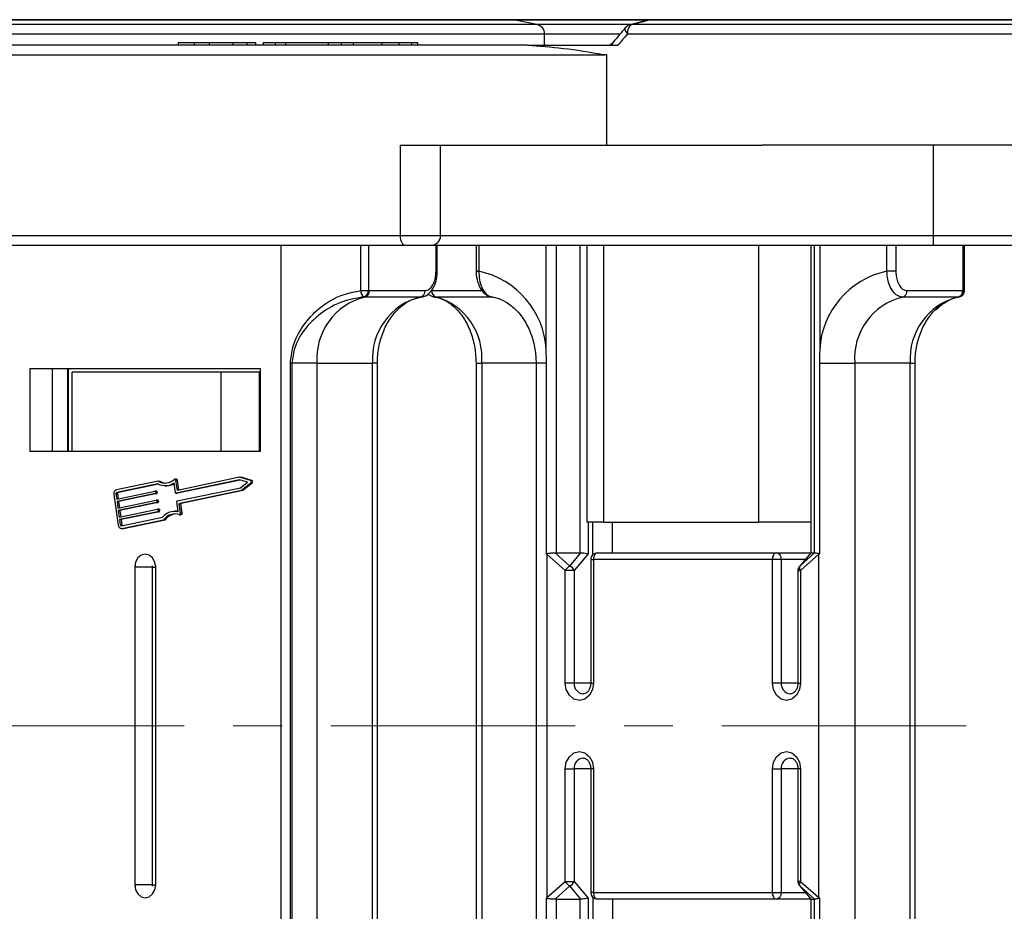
# Model space of a CAD drawing. Header units: millimetres. Extents: x -1055 to 1009, y -247 to 1211.
# Tile 8 of 51: x -221 to -144, y 181 to 251. Entities that reach past the tile are written whole.
import ezdxf

# ---------------------------------------------------------------- set-up
doc = ezdxf.new("R2010")
doc.units = ezdxf.units.MM
doc.linetypes.add('CENTERX2', pattern=[20.32, 12.7, -2.54, 2.54, -2.54])

msp = doc.modelspace()

# ---------------------------------------------------------------- linework, layer by layer
at = {"color": 8, "linetype": 'Continuous', "lineweight": 25}
for p, q in [((-262.423, 250.512), (-182.451, 250.512)), ((-182.451, 250.512), (-171.941, 250.512)), ((-171.872, 250.512), (-108.186, 250.512)), ((-180.627, 250.147), (-264.285, 250.147)), ((-173.35, 250.147), (-180.627, 250.147)), ((-106.362, 250.147), (-173.238, 250.147)), ((-264.844, 249.412), (-180.024, 249.412)), ((-180.024, 249.412), (-174.199, 249.412)), ((-173.564, 249.412), (-105.759, 249.412)), ((-188.138, 233.677), (-191.294, 233.677)), ((-149.717, 233.677), (-188.138, 233.677)), ((-188.398, 230.896), (-188.49, 230.896)), ((-185.148, 230.896), (-185.359, 230.896)), ((-188.835, 229.387), (-184.895, 229.387)), ((-184.13, 228.891), (-188.493, 228.891)), ((-147.374, 229.39), (-147.282, 229.39)), ((-193.068, 223.731), (-193.436, 223.731)), ((-185.37, 223.731), (-184.931, 223.731)), ((-180.688, 223.731), (-184.931, 223.731)), ((-179.882, 223.731), (-180.688, 223.731)), ((-151.508, 223.731), (-151.14, 223.731)), ((-176.622, 211.327), (-176.622, 208.857)), ((-176.425, 208.427), (-176.215, 208.427)), ((-159.689, 208.427), (-161.567, 208.427)), ((-160.272, 207.55), (-160.062, 207.55)), ((-176.425, 198.777), (-177.72, 198.777)), ((-176.425, 198.777), (-176.215, 198.777)), ((-160.272, 198.777), (-161.567, 198.777)), ((-160.272, 198.777), (-160.062, 198.777)), ((-176.425, 192.077), (-177.72, 192.077)), ((-176.215, 192.077), (-176.425, 192.077)), ((-160.272, 192.077), (-161.567, 192.077)), ((-160.062, 192.077), (-160.272, 192.077)), ((-160.062, 183.304), (-160.272, 183.304)), ((-176.622, 181.996), (-176.622, 179.527)), ((-176.215, 182.427), (-176.425, 182.427)), ((-161.567, 182.427), (-159.689, 182.427))]:
    msp.add_line(p, q, dxfattribs=at)
at = {"color": 7, "linetype": 'Continuous', "lineweight": 25}
for p, q in [((-182.598, 250.527), (-262.287, 250.527)), ((-171.794, 250.527), (-182.598, 250.527)), ((-180.627, 250.147), (-182.451, 250.512)), ((-171.992, 250.493), (-173.356, 250.13)), ((-108.333, 250.527), (-171.794, 250.527)), ((-180.024, 248.527), (-180.024, 249.412)), ((-181.37, 248.527), (-232.92, 248.527)), ((-208.602, 248.752), (-208.602, 248.527)), ((-207.354, 248.727), (-207.354, 248.527)), ((-206.186, 248.727), (-206.186, 248.527)), ((-204.339, 248.727), (-204.339, 248.527)), ((-203.238, 248.727), (-203.238, 248.527)), ((-202.552, 248.527), (-202.552, 248.752)), ((-201.982, 248.727), (-201.982, 248.527)), ((-201.041, 248.727), (-201.982, 248.727)), ((-201.041, 248.727), (-201.041, 248.527)), ((-200.225, 248.727), (-201.041, 248.727)), ((-200.225, 248.727), (-200.225, 248.527)), ((-196.899, 248.727), (-200.225, 248.727)), ((-196.899, 248.727), (-196.899, 248.527)), ((-195.895, 248.727), (-196.899, 248.727)), ((-195.895, 248.727), (-195.895, 248.527)), ((-194.953, 248.727), (-195.895, 248.727)), ((-194.953, 248.727), (-194.953, 248.527)), ((-192.708, 248.727), (-194.953, 248.727)), ((-192.708, 248.727), (-192.708, 248.527)), ((-191.394, 248.727), (-191.394, 248.527)), ((-191.385, 248.727), (-191.385, 248.527)), ((-190.399, 248.727), (-191.385, 248.727)), ((-190.399, 248.727), (-190.399, 248.527)), ((-189.917, 248.527), (-189.917, 248.752)), ((-181.37, 248.527), (-174.317, 248.527)), ((-233.354, 247.777), (-175.458, 247.777)), ((-175.205, 247.809), (-175.205, 240.727)), ((-191.294, 240.727), (-191.294, 233.677)), ((-191.294, 240.727), (-175.205, 240.727)), ((-188.138, 233.677), (-188.138, 240.727)), ((-175.205, 240.727), (-163.091, 240.727)), ((-149.717, 240.727), (-163.091, 240.727)), ((-149.717, 240.727), (-149.717, 233.677)), ((-129.995, 240.727), (-149.717, 240.727)), ((-191.294, 233.677), (-249.444, 233.677)), ((-78.44, 233.677), (-149.717, 233.677)), ((-149.717, 233.677), (-149.717, 232.927)), ((-249.01, 232.927), (-190.861, 232.927)), ((-200.562, 182.927), (-200.562, 232.927)), ((-194.355, 229.39), (-194.355, 232.927)), ((-193.75, 232.927), (-193.75, 229.39)), ((-190.861, 232.927), (-188.888, 232.927)), ((-188.888, 232.927), (-149.717, 232.927)), ((-188.49, 230.896), (-188.49, 232.927)), ((-188.398, 230.896), (-188.398, 232.927)), ((-185.359, 232.927), (-185.359, 230.896)), ((-185.148, 232.927), (-185.148, 230.896)), ((-179.908, 224.785), (-179.908, 232.927)), ((-179.136, 232.927), (-179.136, 208.927)), ((-177.244, 208.927), (-177.244, 232.927)), ((-176.735, 232.927), (-176.735, 211.327)), ((-175.421, 232.927), (-175.421, 211.327)), ((-163.347, 232.927), (-163.347, 211.327)), ((-159.266, 232.927), (-159.266, 208.925)), ((-159.256, 232.927), (-159.256, 208.927)), ((-158.982, 208.927), (-158.982, 232.927)), ((-158.571, 232.927), (-158.571, 224.785)), ((-153.331, 230.896), (-153.331, 232.927)), ((-152.634, 232.927), (-152.634, 230.896)), ((-149.717, 232.927), (-78.44, 232.927)), ((-147.374, 229.39), (-147.374, 232.927)), ((-147.282, 229.39), (-147.282, 232.927)), ((-185.359, 230.896), (-185.266, 230.896)), ((-185.354, 230.897), (-185.356, 230.845)), ((-152.634, 230.896), (-153.331, 230.896)), ((-194.355, 229.39), (-193.75, 229.39)), ((-194.052, 228.891), (-194.126, 228.895)), ((-189.715, 228.891), (-194.052, 228.891)), ((-193.75, 229.39), (-193.695, 229.387)), ((-193.695, 229.387), (-189.357, 229.387)), ((-147.787, 228.891), (-152.124, 228.891)), ((-151.767, 229.387), (-147.429, 229.387)), ((-147.713, 228.895), (-147.787, 228.891)), ((-147.429, 229.387), (-147.374, 229.39)), ((-199.844, 182.927), (-199.844, 223.731)), ((-199.844, 223.731), (-199.727, 223.731)), ((-197.774, 223.731), (-199.727, 223.731)), ((-199.727, 223.731), (-199.727, 182.927)), ((-197.774, 223.731), (-193.436, 223.731)), ((-197.774, 223.731), (-197.774, 182.927)), ((-193.436, 182.927), (-193.436, 223.731)), ((-193.068, 182.927), (-193.068, 223.731)), ((-185.37, 223.731), (-185.37, 182.927)), ((-184.931, 223.731), (-184.931, 182.927)), ((-180.688, 223.731), (-180.688, 182.927)), ((-179.882, 208.844), (-179.882, 223.731)), ((-158.597, 223.731), (-155.846, 223.731)), ((-158.597, 223.731), (-158.597, 208.844)), ((-151.508, 223.731), (-155.846, 223.731)), ((-155.846, 223.731), (-155.846, 182.927)), ((-151.508, 182.927), (-151.508, 223.731)), ((-151.14, 182.927), (-151.14, 223.731)), ((-220.141, 223.327), (-202.194, 223.327)), ((-220.141, 216.827), (-220.141, 223.327)), ((-218.406, 216.827), (-218.406, 223.327)), ((-217.241, 223.327), (-217.241, 216.827)), ((-217.183, 223.327), (-217.183, 216.827)), ((-216.862, 216.827), (-216.862, 223.027)), ((-205.246, 223.027), (-216.862, 223.027)), ((-205.246, 216.827), (-205.246, 223.027)), ((-202.253, 223.027), (-205.246, 223.027)), ((-202.253, 216.827), (-202.253, 223.027)), ((-202.194, 223.327), (-202.194, 216.827)), ((-202.194, 216.827), (-220.141, 216.827)), ((-210.156, 214.532), (-213.408, 213.851)), ((-210.179, 214.32), (-213.38, 213.65)), ((-210.146, 214.303), (-213.264, 213.65)), ((-210.156, 214.532), (-210.04, 214.532)), ((-208.804, 213.625), (-208.912, 214.402)), ((-208.735, 214.673), (-208.851, 214.673)), ((-208.661, 213.81), (-208.769, 214.588)), ((-208.769, 214.588), (-208.653, 214.588)), ((-203.816, 214.618), (-208.756, 213.584)), ((-203.811, 214.826), (-208.661, 213.81)), ((-208.548, 213.834), (-208.653, 214.588)), ((-203.767, 214.604), (-208.64, 213.584)), ((-203.195, 214.438), (-203.816, 214.618)), ((-202.966, 214.581), (-203.811, 214.826)), ((-203.811, 214.826), (-203.695, 214.826)), ((-203.732, 214.015), (-203.195, 214.438)), ((-202.851, 214.581), (-203.695, 214.826)), ((-203.671, 213.821), (-202.94, 214.396)), ((-203.555, 213.821), (-202.825, 214.396)), ((-202.966, 214.581), (-202.851, 214.581)), ((-202.94, 214.396), (-202.825, 214.396)), ((-213.612, 213.498), (-213.276, 211.086)), ((-213.448, 213.532), (-213.392, 213.13)), ((-213.448, 213.532), (-213.332, 213.532)), ((-213.392, 213.13), (-210.42, 213.752)), ((-213.38, 213.65), (-213.264, 213.65)), ((-210.392, 213.551), (-213.364, 212.929)), ((-213.332, 213.532), (-213.279, 213.154)), ((-210.276, 213.551), (-213.248, 212.929)), ((-210.297, 213.753), (-210.413, 213.753)), ((-210.392, 213.551), (-210.276, 213.551)), ((-210.372, 213.711), (-210.358, 213.61)), ((-210.372, 213.711), (-210.256, 213.711)), ((-210.358, 213.61), (-210.242, 213.61)), ((-210.256, 213.711), (-210.242, 213.61)), ((-209.612, 214.173), (-209.496, 214.173)), ((-208.763, 213.583), (-208.647, 213.583)), ((-208.756, 213.584), (-208.64, 213.584)), ((-208.672, 212.981), (-203.732, 214.015)), ((-208.64, 213.584), (-208.647, 213.583)), ((-208.48, 212.814), (-203.671, 213.821)), ((-208.364, 212.814), (-203.555, 213.821)), ((-203.671, 213.821), (-203.555, 213.821)), ((-213.364, 212.929), (-213.294, 212.427)), ((-213.364, 212.929), (-213.248, 212.929)), ((-213.294, 212.427), (-210.322, 213.049)), ((-210.294, 212.848), (-213.266, 212.226)), ((-213.248, 212.929), (-213.181, 212.45)), ((-210.178, 212.848), (-213.15, 212.226)), ((-210.199, 213.05), (-210.315, 213.05)), ((-210.294, 212.848), (-210.178, 212.848)), ((-210.274, 213.007), (-210.26, 212.907)), ((-210.274, 213.007), (-210.158, 213.007)), ((-210.26, 212.907), (-210.144, 212.907)), ((-210.158, 213.007), (-210.144, 212.907)), ((-208.597, 212.145), (-208.706, 212.922)), ((-208.412, 212.028), (-208.514, 212.755)), ((-208.514, 212.755), (-208.398, 212.755)), ((-208.48, 212.814), (-208.364, 212.814)), ((-208.297, 212.028), (-208.398, 212.755)), ((-213.266, 212.226), (-213.196, 211.723)), ((-213.266, 212.226), (-213.15, 212.226)), ((-213.196, 211.723), (-210.224, 212.345)), ((-210.196, 212.144), (-213.168, 211.522)), ((-213.15, 212.226), (-213.083, 211.747)), ((-210.08, 212.144), (-213.052, 211.522)), ((-210.101, 212.346), (-210.217, 212.346)), ((-210.196, 212.144), (-210.08, 212.144)), ((-210.176, 212.304), (-210.162, 212.203)), ((-210.176, 212.304), (-210.06, 212.304)), ((-210.162, 212.203), (-210.046, 212.203)), ((-210.06, 212.304), (-210.046, 212.203)), ((-208.738, 212.174), (-208.854, 212.174)), ((-208.412, 212.028), (-208.297, 212.028)), ((-213.168, 211.522), (-213.112, 211.12)), ((-213.168, 211.522), (-213.052, 211.522)), ((-213.052, 211.522), (-212.996, 211.12)), ((-213.016, 211.037), (-209.815, 211.707)), ((-212.988, 210.836), (-209.736, 211.517)), ((-212.872, 210.836), (-209.62, 211.517)), ((-209.736, 211.517), (-209.62, 211.517)), ((-208.494, 211.909), (-208.379, 211.909)), ((-175.421, 211.327), (-176.735, 211.327)), ((-176.274, 208.785), (-176.274, 211.327)), ((-175.421, 211.327), (-163.347, 211.327)), ((-174.725, 208.927), (-174.725, 211.327)), ((-159.266, 211.327), (-163.347, 211.327)), ((-213.112, 211.12), (-212.996, 211.12)), ((-213.03, 210.831), (-212.914, 210.831)), ((-212.988, 210.836), (-212.872, 210.836)), ((-212.914, 210.831), (-212.872, 210.836)), ((-179.214, 208.93), (-178.06, 207.903)), ((-179.136, 208.927), (-177.244, 208.927)), ((-178.06, 207.903), (-177.199, 208.928)), ((-176.622, 208.857), (-177.72, 207.55)), ((-175.925, 208.927), (-161.975, 208.927)), ((-161.975, 208.927), (-159.269, 208.927)), ((-159.265, 208.931), (-160.155, 207.871)), ((-160.122, 207.903), (-158.968, 208.93)), ((-159.262, 208.928), (-160.122, 207.903)), ((-159.259, 208.926), (-159.262, 208.928)), ((-159.256, 208.927), (-158.982, 208.927)), ((-179.845, 208.819), (-179.845, 182.927)), ((-178.417, 207.55), (-179.845, 208.819)), ((-176.425, 208.427), (-176.425, 198.777)), ((-176.215, 208.427), (-176.215, 198.777)), ((-162.264, 208.427), (-176.215, 208.427)), ((-162.264, 198.777), (-162.264, 208.427)), ((-161.567, 208.427), (-162.264, 208.427)), ((-161.567, 208.427), (-161.567, 198.777)), ((-158.634, 208.819), (-160.062, 207.55)), ((-158.634, 182.927), (-158.634, 208.819)), ((-211.983, 207.927), (-211.983, 183.027)), ((-211.983, 207.827), (-211.983, 182.927)), ((-210.589, 207.827), (-211.983, 207.827)), ((-210.589, 183.027), (-210.589, 207.927)), ((-210.589, 207.827), (-210.352, 207.827)), ((-210.589, 182.927), (-210.589, 207.827)), ((-210.352, 183.027), (-210.352, 207.927)), ((-210.352, 182.927), (-210.352, 207.827)), ((-200.562, 157.927), (-200.562, 207.927)), ((-199.844, 167.123), (-199.844, 207.927)), ((-199.727, 207.927), (-199.727, 167.123)), ((-197.774, 207.927), (-197.774, 167.123)), ((-193.436, 167.123), (-193.436, 207.927)), ((-193.068, 167.123), (-193.068, 207.927)), ((-185.37, 207.927), (-185.37, 167.123)), ((-184.931, 207.927), (-184.931, 167.123)), ((-180.688, 207.927), (-180.688, 167.123)), ((-179.845, 207.927), (-179.845, 182.034)), ((-178.417, 198.777), (-178.417, 207.55)), ((-177.72, 207.55), (-178.417, 207.55)), ((-177.72, 207.55), (-177.72, 198.777)), ((-160.272, 207.55), (-160.272, 198.777)), ((-160.062, 207.55), (-160.062, 198.777)), ((-158.634, 182.034), (-158.634, 207.927)), ((-155.846, 207.927), (-155.846, 167.123)), ((-151.508, 167.123), (-151.508, 207.927)), ((-151.14, 167.123), (-151.14, 207.927)), ((-177.72, 198.777), (-178.417, 198.777)), ((-161.567, 198.777), (-162.264, 198.777)), ((-178.417, 183.304), (-178.417, 192.077)), ((-178.417, 192.077), (-177.72, 192.077)), ((-177.72, 192.077), (-177.72, 183.304)), ((-176.425, 192.077), (-176.425, 182.427)), ((-176.215, 192.077), (-176.215, 182.427)), ((-162.264, 182.427), (-162.264, 192.077)), ((-162.264, 192.077), (-161.567, 192.077)), ((-161.567, 192.077), (-161.567, 182.427)), ((-160.272, 192.077), (-160.272, 183.304)), ((-160.062, 192.077), (-160.062, 183.304)), ((-210.589, 183.027), (-211.983, 183.027)), ((-210.589, 183.027), (-210.352, 183.027)), ((-179.845, 182.034), (-178.417, 183.304)), ((-178.06, 182.95), (-179.214, 181.924)), ((-178.417, 183.304), (-177.72, 183.304)), ((-177.199, 181.926), (-178.06, 182.95)), ((-177.72, 183.304), (-176.622, 181.996)), ((-160.155, 182.982), (-159.265, 181.923)), ((-158.968, 181.924), (-160.122, 182.95)), ((-160.122, 182.95), (-159.262, 181.926)), ((-160.062, 183.304), (-158.634, 182.034)), ((-179.882, 167.123), (-179.882, 182.009)), ((-176.274, 182.069), (-176.274, 179.527)), ((-176.215, 182.427), (-162.264, 182.427)), ((-162.264, 182.427), (-161.567, 182.427)), ((-158.597, 182.009), (-158.597, 167.123)), ((-179.136, 181.927), (-177.244, 181.927)), ((-179.136, 181.927), (-179.136, 157.927)), ((-177.244, 157.927), (-177.244, 181.927)), ((-161.975, 181.927), (-175.925, 181.927)), ((-174.725, 181.927), (-174.725, 179.527)), ((-159.269, 181.927), (-161.975, 181.927)), ((-159.266, 181.928), (-159.266, 157.927)), ((-159.262, 181.926), (-159.259, 181.928)), ((-159.256, 181.927), (-158.982, 181.927)), ((-159.256, 181.927), (-159.256, 157.927)), ((-158.982, 157.927), (-158.982, 181.927))]:
    msp.add_line(p, q, dxfattribs=at)
at = {"color": 1, "linetype": 'CENTERX2', "lineweight": 13, "ltscale": 1.5}
msp.add_line((797.721, 195.427), (-317.507, 195.427), dxfattribs=at)
at = {"color": 8, "linetype": 'Continuous', "lineweight": 25, "flags": 128}
for points in [[(-173.732, 249.895), (-173.752, 249.859), (-173.761, 249.793), (-173.745, 249.712), (-173.706, 249.619), (-173.645, 249.517), (-173.564, 249.412)], [(-160.122, 207.903), (-160.154, 207.873), (-160.155, 207.871)], [(-160.155, 182.982), (-160.154, 182.98), (-160.122, 182.95)]]:
    msp.add_lwpolyline(points, dxfattribs=at)
at = {"color": 7, "linetype": 'Continuous', "lineweight": 25, "flags": 128}
for points in [[(-191.294, 233.677), (-191.286, 233.53), (-191.261, 233.39), (-191.221, 233.26), (-191.167, 233.146), (-191.101, 233.053), (-191.026, 232.984), (-190.945, 232.941), (-190.861, 232.927)], [(-208.769, 214.588), (-208.775, 214.613), (-208.786, 214.634), (-208.801, 214.652), (-208.819, 214.665), (-208.839, 214.672), (-208.86, 214.672), (-208.881, 214.666), (-208.899, 214.654)], [(-208.738, 212.174), (-208.645, 212.17), (-208.6, 212.166)], [(-208.517, 211.913), (-208.496, 211.909), (-208.475, 211.911), (-208.456, 211.92), (-208.439, 211.935), (-208.425, 211.954), (-208.416, 211.977), (-208.411, 212.002), (-208.412, 212.028)], [(-175.925, 208.927), (-175.982, 208.917), (-176.036, 208.889), (-176.086, 208.842), (-176.13, 208.78), (-176.166, 208.704), (-176.193, 208.618), (-176.209, 208.524), (-176.215, 208.427)], [(-161.975, 208.927), (-162.031, 208.917), (-162.086, 208.889), (-162.136, 208.842), (-162.18, 208.78), (-162.215, 208.704), (-162.242, 208.618), (-162.259, 208.524), (-162.264, 208.427)], [(-210.352, 207.827), (-210.414, 208.209), (-210.591, 208.534), (-210.855, 208.751), (-211.168, 208.827), (-211.48, 208.751), (-211.744, 208.534), (-211.921, 208.209), (-211.983, 207.827)], [(-176.215, 198.777), (-176.298, 198.26), (-176.537, 197.822), (-176.894, 197.529), (-177.316, 197.427), (-177.737, 197.529), (-178.095, 197.822), (-178.333, 198.26), (-178.417, 198.777)], [(-160.062, 198.777), (-160.145, 198.26), (-160.384, 197.822), (-160.741, 197.529), (-161.163, 197.427), (-161.584, 197.529), (-161.942, 197.822), (-162.18, 198.26), (-162.264, 198.777)], [(-178.417, 192.077), (-178.333, 192.593), (-178.095, 193.031), (-177.737, 193.324), (-177.316, 193.427), (-176.894, 193.324), (-176.537, 193.031), (-176.298, 192.593), (-176.215, 192.077)], [(-162.264, 192.077), (-162.18, 192.593), (-161.942, 193.031), (-161.584, 193.324), (-161.163, 193.427), (-160.741, 193.324), (-160.384, 193.031), (-160.145, 192.593), (-160.062, 192.077)], [(-211.983, 183.027), (-211.921, 182.644), (-211.744, 182.32), (-211.48, 182.103), (-211.168, 182.027), (-210.855, 182.103), (-210.591, 182.32), (-210.414, 182.644), (-210.352, 183.027)], [(-176.215, 182.427), (-176.209, 182.329), (-176.193, 182.235), (-176.166, 182.149), (-176.13, 182.073), (-176.086, 182.011), (-176.036, 181.965), (-175.982, 181.936), (-175.925, 181.927)], [(-162.264, 182.427), (-162.259, 182.329), (-162.242, 182.235), (-162.215, 182.149), (-162.18, 182.073), (-162.136, 182.011), (-162.086, 181.965), (-162.031, 181.936), (-161.975, 181.927)]]:
    msp.add_lwpolyline(points, dxfattribs=at)
at = {"color": 7, "linetype": 'Continuous', "lineweight": 25}
for centre, radius, start, end in [((-182.598, 249.777), 0.75, 78.69007, 90), ((-171.794, 249.777), 0.75, 90, 104.95343), ((-171.897, 250.162), 0.351, 85.86096, 104.87501), ((-171.793, 250.305), 0.222, 90.20286, 110.88752), ((-180.774, 249.412), 0.75, 0, 78.69007), ((-173.158, 249.412), 0.75, 104.9834, 139.90747), ((-172.794, 249.51), 0.777, 124.88417, 187.27641), ((-173.262, 249.798), 0.35, 86.02029, 104.9009), ((-174.158, 247.776), 1.3, 178.20125, 179.98801), ((-175.459, 248.785), 1.008, 270.03135, 284.59249), ((-188.888, 233.677), 0.75, 270, 360), ((-186.472, 224.459), 6.572, 2.83539, 78.37488), ((-152.007, 224.459), 6.572, 101.62493, 177.16464), ((-192.839, 224.094), 4.948, 104.19356, 184.21713), ((-193.776, 229.358), 0.581, 176.77907, 232.81078), ((-194.246, 229.377), 0.497, 283.97933, 1.54161), ((-194.169, 229.352), 0.476, 284.19368, 4.21782), ((-188.502, 224.094), 4.948, 104.19389, 184.2168), ((-189.832, 229.352), 0.476, 284.19447, 4.21476), ((-188.364, 229.347), 0.473, 175.04989, 254.16765), ((-189.836, 224.155), 4.923, 355.0504, 74.16837), ((-150.911, 224.094), 4.948, 104.19368, 184.21701), ((-152.241, 229.352), 0.476, 284.19368, 4.21782), ((-146.574, 224.094), 4.948, 104.19363, 184.21684), ((-147.904, 229.352), 0.476, 284.19497, 4.21652), ((-147.825, 229.336), 0.455, 284.25306, 6.88303), ((-147.782, 229.39), 0.5, 279.02224, 0), ((-209.61, 215.356), 1.182, 241.21856, 306.21054), ((-209.609, 215.432), 1.053, 238.70691, 312.41578), ((-209.49, 215.432), 1.055, 238.53672, 266.51598), ((-209.502, 215.366), 1.193, 270.27944, 300.16958), ((-208.743, 214.583), 0.0897, 2.91159, 85.17412), ((-203.011, 214.48), 0.11, 309.76408, 66.10181), ((-202.895, 214.48), 0.11, 309.76408, 66.10181), ((-213.314, 213.561), 0.305, 108.02148, 191.94227), ((-213.348, 213.553), 0.102, 108.01282, 191.94416), ((-213.233, 213.553), 0.102, 108.01282, 191.94416), ((-210.415, 213.709), 0.0434, 1.97088, 96.11713), ((-210.407, 213.6), 0.0508, 288.00528, 11.96572), ((-210.301, 213.709), 0.0446, 2.67068, 85.41537), ((-210.292, 213.6), 0.0508, 288.00528, 11.96572), ((-208.76, 213.627), 0.0434, 181.92642, 276.14398), ((-210.317, 213.006), 0.0434, 1.96174, 96.12627), ((-210.309, 212.896), 0.0508, 288.02186, 11.92739), ((-210.203, 213.005), 0.0446, 2.65991, 85.42615), ((-210.194, 212.896), 0.0508, 288.02186, 11.92739), ((-208.656, 212.932), 0.0508, 108.00378, 191.96094), ((-208.464, 212.766), 0.0508, 108.03357, 191.91568), ((-208.348, 212.766), 0.0508, 108.03357, 191.91568), ((-210.219, 212.302), 0.0434, 1.9403, 96.13011), ((-210.211, 212.193), 0.0508, 288.02186, 11.92739), ((-210.105, 212.302), 0.0446, 2.64153, 85.42371), ((-210.096, 212.193), 0.0508, 288.01101, 11.93823), ((-208.848, 210.929), 1.242, 78.38011, 141.18795), ((-208.853, 210.873), 1.092, 72.08239, 143.91374), ((-208.705, 210.825), 1.147, 94.54231, 142.92302), ((-208.393, 212.006), 0.0988, 278.39186, 12.52511), ((-213.016, 211.095), 0.26, 181.94336, 276.13336), ((-213.025, 211.123), 0.0868, 181.95273, 276.11767), ((-212.894, 211.131), 0.103, 186.08448, 232.81168), ((-179.023, 208.332), 0.956, 143.8861, 149.31934), ((-175.925, 208.427), 0.5, 90, 180), ((-162.026, 208.468), 0.461, 354.79953, 83.61693), ((-157.944, 209.229), 0.803, 204.63068, 210.72622), ((-177.573, 207.053), 0.979, 119.79295, 149.54918), ((-178.362, 207.273), 0.699, 23.31394, 64.35291), ((-159.772, 207.55), 0.5, 139.9648, 180), ((-159.779, 207.78), 0.365, 160.3028, 219.21657), ((-177.573, 183.8), 0.979, 210.45082, 240.20705), ((-178.362, 183.58), 0.699, 295.64552, 336.68763), ((-159.772, 183.304), 0.5, 180, 220.0352), ((-159.779, 183.073), 0.365, 140.78343, 199.6972), ((-179.023, 182.522), 0.956, 210.68066, 216.1139), ((-175.925, 182.427), 0.5, 180, 270), ((-162.026, 182.385), 0.461, 276.38231, 5.20124), ((-157.944, 181.624), 0.803, 149.27378, 155.36932)]:
    msp.add_arc(centre, radius, start, end, dxfattribs=at)
at = {"color": 8, "linetype": 'Continuous', "lineweight": 25}
for centre, radius, start, end in [((-174.582, 248.59), 0.184, 145.55762, 199.99297), ((-176.939, 198.706), 0.784, 174.80262, 263.54147), ((-160.786, 198.706), 0.784, 174.80262, 263.54147), ((-176.953, 192.159), 0.772, 95.42144, 186.08973), ((-160.8, 192.159), 0.772, 95.42144, 186.08973)]:
    msp.add_arc(centre, radius, start, end, dxfattribs=at)
at = {"color": 7, "linetype": 'Continuous', "lineweight": 25}
for centre, major_axis, ratio, start_param, end_param in [((-149.759, 247.466), (42.006, 41.13), 0.318433, 1.840218, 1.860696), ((-178.688, 209.852), (1.956, -0.59), 0.704898, 4.282604, 4.305325), ((-179.33, 209.927), (-0.773, 0.773), 0.821883, 2.374774, 2.45365), ((-177.438, 209.927), (-0.773, 0.773), 0.821883, 2.45365, 2.499953), ((-158.266, 209.927), (0.997, 0.997), 0.071397, 3.166565, 3.212868), ((-157.992, 209.927), (0.997, 0.997), 0.071397, 3.212868, 3.291745), ((-157.477, 209.852), (1.997, 1.494), 0.068513, 4.044529, 4.067249), ((-178.688, 181.002), (1.956, 0.59), 0.704898, 1.977861, 2.000581), ((-157.477, 181.002), (1.997, -1.494), 0.068513, 2.215936, 2.238656), ((-179.33, 180.927), (0.773, 0.773), 0.821883, 0.687942, 0.766819), ((-177.438, 180.927), (0.773, 0.773), 0.821883, 0.641639, 0.687942), ((-158.266, 180.927), (-0.997, 0.997), 0.071397, 6.21191, 6.258213), ((-157.992, 180.927), (-0.997, 0.997), 0.071397, 6.133033, 6.21191)]:
    msp.add_ellipse(centre, major_axis=major_axis, ratio=ratio, start_param=start_param, end_param=end_param, dxfattribs=at)
for points, knots in [([(-173.238, 250.147), (-172.881, 250.243), (-172.426, 250.364), (-171.971, 250.486), (-171.872, 250.512)], [0, 0, 0, 0, 0.782827, 1, 1, 1, 1]), ([(-173.732, 249.895), (-173.816, 249.795), (-174.153, 249.394), (-174.485, 248.994), (-174.734, 248.694)], [0, 0, 0, 0, 0.249956, 1, 1, 1, 1]), ([(-207.354, 248.727), (-207.704, 248.727), (-208.399, 248.727), (-208.533, 248.727), (-208.599, 248.727)], [0, 0, 0, 0, 0.502881, 1, 1, 1, 1]), ([(-206.186, 248.727), (-206.419, 248.727), (-206.834, 248.727), (-207.195, 248.727), (-207.354, 248.727)], [0, 0, 0, 0, 0.559562, 1, 1, 1, 1]), ([(-204.339, 248.727), (-204.668, 248.727), (-205.257, 248.727), (-205.902, 248.727), (-206.186, 248.727)], [0, 0, 0, 0, 0.559955, 1, 1, 1, 1]), ([(-203.238, 248.727), (-203.414, 248.727), (-203.728, 248.727), (-204.153, 248.727), (-204.339, 248.727)], [0, 0, 0, 0, 0.560171, 1, 1, 1, 1]), ([(-202.554, 248.727), (-202.592, 248.727), (-202.668, 248.727), (-203.047, 248.727), (-203.238, 248.727)], [0, 0, 0, 0, 0.496431, 1, 1, 1, 1]), ([(-191.394, 248.727), (-191.513, 248.727), (-191.691, 248.727), (-191.976, 248.727), (-192.347, 248.727), (-192.547, 248.727), (-192.708, 248.727)], [0, 0, 0, 0, 0.249395, 0.374423, 0.499451, 1, 1, 1, 1]), ([(-189.925, 248.727), (-189.923, 248.727), (-189.857, 248.727), (-190.058, 248.727), (-190.285, 248.727), (-190.399, 248.727)], [0, 0, 0, 0, 0.0212369, 0.5097879, 1, 1, 1, 1]), ([(-181.37, 248.527), (-180.444, 248.467), (-178.579, 248.348), (-176.503, 247.995), (-175.458, 247.817)], [0, 0, 0, 0, 0.496672, 1, 1, 1, 1]), ([(-174.707, 248.728), (-174.732, 248.697), (-174.802, 248.611), (-174.907, 248.547), (-174.966, 248.534), (-174.991, 248.529)], [0, 0, 0, 0, 0.244563, 0.683766, 1, 1, 1, 1]), ([(-175.458, 247.817), (-175.429, 247.813), (-175.375, 247.806), (-175.302, 247.804), (-175.246, 247.806), (-175.216, 247.808), (-175.205, 247.809)], [0, 0, 0, 0, 0.336605, 0.654208, 0.86226, 1, 1, 1, 1]), ([(-189.611, 228.918), (-189.575, 228.918), (-189.389, 228.919), (-189.078, 229.119), (-188.727, 229.502), (-188.48, 230.092), (-188.386, 230.604), (-188.4, 230.878), (-188.401, 230.897)], [0, 0, 0, 0, 0.0472455, 0.2426012, 0.4538344, 0.7059977, 0.9794373, 1, 1, 1, 1]), ([(-189.357, 229.387), (-189.295, 229.394), (-189.135, 229.412), (-188.892, 229.59), (-188.67, 229.932), (-188.519, 230.386), (-188.499, 230.726), (-188.49, 230.896)], [0, 0, 0, 0, 0.136916, 0.351712, 0.567639, 0.783823, 1, 1, 1, 1]), ([(-185.356, 230.845), (-185.357, 230.835), (-185.368, 230.577), (-185.267, 230.056), (-184.994, 229.429), (-184.586, 229.05), (-184.249, 228.873), (-184.088, 228.897), (-184.078, 228.898)], [0, 0, 0, 0, 0.0107022, 0.2744537, 0.5521768, 0.7878554, 0.9871653, 1, 1, 1, 1]), ([(-185.148, 230.896), (-185.139, 230.67), (-185.123, 230.217), (-184.937, 229.614), (-184.653, 229.16), (-184.336, 228.924), (-184.124, 228.9), (-184.041, 228.891)], [0, 0, 0, 0, 0.215993, 0.43201, 0.647918, 0.862898, 1, 1, 1, 1]), ([(-152.124, 228.891), (-152.254, 228.913), (-152.514, 228.957), (-152.87, 229.299), (-153.145, 229.803), (-153.3, 230.368), (-153.322, 230.745), (-153.331, 230.896)], [0, 0, 0, 0, 0.213215, 0.426245, 0.639902, 0.85489, 1, 1, 1, 1]), ([(-152.634, 230.896), (-152.63, 230.782), (-152.619, 230.499), (-152.513, 230.074), (-152.316, 229.695), (-152.058, 229.437), (-151.864, 229.404), (-151.767, 229.387)], [0, 0, 0, 0, 0.145226, 0.3604, 0.574139, 0.787057, 1, 1, 1, 1]), ([(-199.844, 223.731), (-199.801, 224.153), (-199.694, 225.201), (-198.89, 226.712), (-197.564, 228.158), (-195.971, 229.089), (-194.818, 229.304), (-194.355, 229.39)], [0, 0, 0, 0, 0.142334, 0.353498, 0.571515, 0.828242, 1, 1, 1, 1]), ([(-194.126, 228.895), (-194.575, 228.822), (-195.701, 228.638), (-197.29, 227.841), (-198.667, 226.552), (-199.552, 225.152), (-199.677, 224.138), (-199.727, 223.731)], [0, 0, 0, 0, 0.168699, 0.422888, 0.6416, 0.855716, 1, 1, 1, 1]), ([(-193.068, 223.731), (-193.062, 223.934), (-193.046, 224.556), (-192.85, 225.576), (-192.412, 226.69), (-191.797, 227.622), (-191.058, 228.321), (-190.275, 228.768), (-189.75, 228.867), (-189.497, 228.914)], [0, 0, 0, 0, 0.075218, 0.23018, 0.384941, 0.539443, 0.694651, 0.852822, 1, 1, 1, 1]), ([(-189.109, 229.123), (-188.985, 229.038), (-188.781, 228.898), (-188.54, 228.909), (-188.446, 228.913)], [0, 0, 0, 0, 0.606418, 1, 1, 1, 1]), ([(-188.72, 228.915), (-188.608, 228.898), (-188.25, 228.842), (-187.647, 228.585), (-186.917, 228.018), (-186.262, 227.189), (-185.751, 226.127), (-185.429, 224.948), (-185.389, 224.127), (-185.37, 223.731)], [0, 0, 0, 0, 0.072788, 0.232425, 0.382924, 0.543525, 0.699928, 0.854928, 1, 1, 1, 1]), ([(-184.259, 228.914), (-184.134, 228.895), (-183.734, 228.835), (-183.07, 228.563), (-182.285, 227.975), (-181.592, 227.126), (-181.062, 226.049), (-180.743, 224.89), (-180.706, 224.098), (-180.688, 223.731)], [0, 0, 0, 0, 0.072876, 0.233331, 0.386065, 0.548835, 0.707402, 0.864164, 1, 1, 1, 1]), ([(-149.533, 227.886), (-149.217, 228.164), (-148.674, 228.641), (-148.037, 228.838), (-147.75, 228.889), (-147.713, 228.895)], [0, 0, 0, 0, 0.548657, 0.942157, 1, 1, 1, 1]), ([(-151.14, 223.731), (-151.134, 223.934), (-151.118, 224.556), (-150.921, 225.576), (-150.484, 226.692), (-149.868, 227.615), (-149.235, 228.249), (-148.812, 228.462), (-148.653, 228.542)], [0, 0, 0, 0, 0.0954387, 0.2920601, 0.4884249, 0.6844624, 0.8813948, 1, 1, 1, 1]), ([(-179.882, 223.731), (-179.886, 224.067), (-179.89, 224.419), (-179.907, 224.77), (-179.908, 224.785)], [0, 0, 0, 0, 0.958197, 1, 1, 1, 1]), ([(-158.571, 224.785), (-158.571, 224.77), (-158.588, 224.419), (-158.593, 224.067), (-158.597, 223.731)], [0, 0, 0, 0, 0.041803, 1, 1, 1, 1]), ([(-179.882, 208.844), (-179.882, 208.846), (-179.881, 208.851), (-179.879, 208.859), (-179.873, 208.869), (-179.854, 208.882), (-179.827, 208.889), (-179.804, 208.893), (-179.795, 208.895)], [0, 0, 0, 0, 0.044925, 0.125749, 0.206435, 0.33905, 0.756932, 1, 1, 1, 1]), ([(-179.795, 208.895), (-179.73, 208.904), (-179.563, 208.929), (-179.357, 208.94), (-179.23, 208.931), (-179.214, 208.93)], [0, 0, 0, 0, 0.357475, 0.921966, 1, 1, 1, 1]), ([(-177.199, 208.928), (-177.118, 208.928), (-176.943, 208.928), (-176.753, 208.892), (-176.655, 208.867), (-176.623, 208.857), (-176.622, 208.857)], [0, 0, 0, 0, 0.352997, 0.770497, 0.98992, 1, 1, 1, 1]), ([(-158.968, 208.93), (-158.943, 208.932), (-158.889, 208.938), (-158.768, 208.913), (-158.686, 208.897), (-158.674, 208.895)], [0, 0, 0, 0, 0.42104, 0.915755, 1, 1, 1, 1]), ([(-158.674, 208.895), (-158.664, 208.893), (-158.649, 208.89), (-158.626, 208.882), (-158.61, 208.874), (-158.601, 208.863), (-158.597, 208.853), (-158.597, 208.847), (-158.597, 208.844)], [0, 0, 0, 0, 0.312026, 0.530875, 0.751322, 0.842634, 0.93492, 1, 1, 1, 1]), ([(-176.425, 198.777), (-176.43, 198.699), (-176.441, 198.522), (-176.534, 198.268), (-176.688, 198.063), (-176.863, 197.943), (-176.972, 197.936), (-177.027, 197.933)], [0, 0, 0, 0, 0.159115, 0.365986, 0.574317, 0.790022, 1, 1, 1, 1]), ([(-160.272, 198.777), (-160.277, 198.699), (-160.287, 198.522), (-160.381, 198.268), (-160.535, 198.063), (-160.71, 197.943), (-160.819, 197.936), (-160.873, 197.933)], [0, 0, 0, 0, 0.1591149, 0.3659866, 0.5743175, 0.7900206, 1, 1, 1, 1]), ([(-177.027, 192.92), (-177.017, 192.922), (-176.935, 192.939), (-176.794, 192.872), (-176.606, 192.702), (-176.479, 192.459), (-176.429, 192.237), (-176.426, 192.108), (-176.425, 192.077)], [0, 0, 0, 0, 0.039312, 0.314669, 0.531364, 0.733274, 0.93541, 1, 1, 1, 1]), ([(-160.874, 192.92), (-160.864, 192.922), (-160.782, 192.939), (-160.641, 192.872), (-160.453, 192.702), (-160.326, 192.459), (-160.276, 192.237), (-160.273, 192.108), (-160.272, 192.077)], [0, 0, 0, 0, 0.039314, 0.314669, 0.531364, 0.733274, 0.93541, 1, 1, 1, 1]), ([(-179.795, 181.959), (-179.806, 181.961), (-179.825, 181.964), (-179.85, 181.971), (-179.867, 181.979), (-179.877, 181.991), (-179.881, 182), (-179.882, 182.007), (-179.882, 182.009)], [0, 0, 0, 0, 0.312008, 0.530894, 0.751318, 0.842602, 0.934803, 1, 1, 1, 1]), ([(-176.622, 181.996), (-176.623, 181.996), (-176.655, 181.987), (-176.753, 181.961), (-176.943, 181.926), (-177.118, 181.926), (-177.199, 181.926)], [0, 0, 0, 0, 0.010076, 0.2295, 0.647001, 1, 1, 1, 1]), ([(-158.597, 182.009), (-158.597, 182.007), (-158.597, 182.002), (-158.599, 181.994), (-158.605, 181.985), (-158.622, 181.971), (-158.647, 181.964), (-158.666, 181.96), (-158.674, 181.959)], [0, 0, 0, 0, 0.044924, 0.12573, 0.206517, 0.339043, 0.756871, 1, 1, 1, 1]), ([(-179.214, 181.924), (-179.299, 181.921), (-179.483, 181.915), (-179.678, 181.94), (-179.78, 181.956), (-179.795, 181.959)], [0, 0, 0, 0, 0.421041, 0.915761, 1, 1, 1, 1]), ([(-158.674, 181.959), (-158.722, 181.949), (-158.848, 181.925), (-158.934, 181.914), (-158.964, 181.922), (-158.968, 181.924)], [0, 0, 0, 0, 0.357476, 0.921971, 1, 1, 1, 1])]:
    msp.add_open_spline(points, degree=3, knots=knots, dxfattribs=at)

doc.saveas('drawing.dxf')
